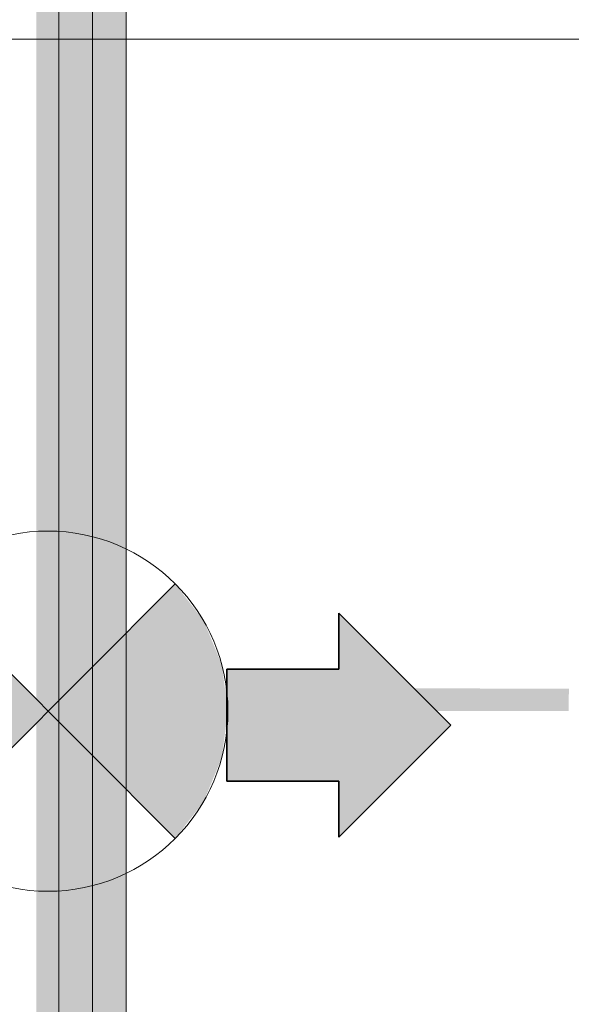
# Model space of a CAD drawing. Extents: x -420 to 300, y 62 to 1112.
# Tile 56 of 256: x -307.25 to -302.32, y 432.04 to 440.83. Entities that reach past the tile are written whole.
import ezdxf

# ---------------------------------------------------------------- set-up
doc = ezdxf.new("R2010")
doc.units = 0
doc.layers.get('0').update_dxf_attribs({"lineweight": 13})
for name, color, linetype, lineweight, true_color in [('00_ E_ST_Handlaufleuchte', 7, 'Continuous', 13, 0xb2b200), ('00_E_ST_Handlaufleuchte_Kabel', 3, 'Continuous', 18, 0x00ff00), ('00_E_ST_Handlaufleuchte_Übergabepunkte unter Terrassenplatte', 3, 'Continuous', 35, 0x00ff00), ('00_E_ST_Handlaufleuchte–Handlauf-Position', 7, 'Continuous', 5, 0x0000b2), ('30 -34 Innenwände- 6 Elemente', 7, 'Continuous', 9, 0xff6633), ('30 -36 Dächer- 4 Dachbekleidungen', 7, 'Continuous', 9, 0xccccff), ('60- 61 allgemeine Ausstattung- 4 Terrassen', 9, 'Continuous', 9, 0x808080)]:
    doc.layers.add(name, color=color, linetype=linetype, lineweight=lineweight, true_color=true_color)

# ---------------------------------------------------------------- blocks, each defined once
blk = doc.blocks.new('Referenz-A06CPUWNL0', base_point=(-395.2377, 76.9534))
at = {"layer": '30 -34 Innenwände- 6 Elemente', "color": 0, "linetype": 'Continuous', "ltscale": 0.13}
for p, q in [((-306.8977, 766.6534), (-306.8977, 379.8534)), ((-306.2977, 380.4534), (-306.2977, 766.6534))]:
    blk.add_line(p, q, dxfattribs=at)
at = {"layer": '30 -36 Dächer- 4 Dachbekleidungen', "color": 0, "linetype": 'Continuous', "ltscale": 0.13}
blk.add_line((-306.5977, 380.1534), (-306.5977, 766.0534), dxfattribs=at)
at = {"layer": '60- 61 allgemeine Ausstattung- 4 Terrassen', "color": 0}
blk.add_line((-307.4977, 440.6534), (3.5023, 440.6534), dxfattribs=at)
blk = doc.blocks.new('Blockreferenz-A06CPUXHL0', base_point=(-308.604, 433.0452))
at = {"lineweight": -2}
for points in [[(-308.1329, 435.7906), (-306.9957, 434.6534), (-308.1329, 433.5162), (-308.3885, 433.8493), (-308.5492, 434.2372), (-308.604, 434.6534), (-308.5492, 435.0697), (-308.3885, 435.4575)], [(-306.9957, 434.6534), (-305.8585, 435.7906), (-305.6029, 435.4575), (-305.4423, 435.0697), (-305.3875, 434.6534), (-305.4423, 434.2372), (-305.6029, 433.8493), (-305.8585, 433.5162)]]:
    blk.add_hatch(color=0, dxfattribs=at).paths.add_polyline_path(points)
at = {"color": 0, "lineweight": -2}
for p, q in [((-308.1329, 433.5162), (-305.8585, 435.7906)), ((-308.1329, 435.7906), (-305.8585, 433.5162))]:
    blk.add_line(p, q, dxfattribs=at)
blk.add_circle((-306.9957, 434.6534), 1.6082, dxfattribs=at)
blk = doc.blocks.new('Polygon-A06CPUZPL0', base_point=(-307.0977, 260.8534))
at = {"linetype": 'ByBlock', "lineweight": -2, "ltscale": 0.13}
blk.add_hatch(color=0, dxfattribs=at).paths.add_polyline_path([(-59.8977, 260.8534), (-232.8977, 260.8534), (-232.8977, 261.6534), (-60.6977, 261.6534), (-60.6977, 379.6534), (-307.0977, 379.6534), (-307.0977, 763.751), (-306.2977, 763.751), (-306.2977, 380.4534), (-59.8977, 380.4534)])
blk = doc.blocks.new('Polylinie-A06CPV6BL0', base_point=(-306.9977, 434.655))
at = {"color": 0, "linetype": 'ByBlock', "lineweight": -2, "ltscale": 0.18}
for points in [[(-306.9977, 697.4533), (-306.7977, 697.4535), (-306.7812, 434.66), (-306.5814, 434.8597)], [(-306.7812, 434.66), (-306.5814, 434.8597), (-302.3422, 434.655), (-302.342, 434.855)]]:
    blk.add_solid(points, dxfattribs=at)
blk = doc.blocks.new('Pfeil-A06CPV6FL0', base_point=(-305.3974, 433.5276))
at = {"linetype": 'ByBlock', "lineweight": -2, "ltscale": 0.35}
blk.add_hatch(color=0, dxfattribs=at).paths.add_polyline_path([(-305.3974, 434.0276), (-305.3974, 435.0276), (-304.3974, 435.0276), (-304.3974, 435.5276), (-303.3974, 434.5276), (-304.3974, 433.5276), (-304.3974, 434.0276)])
at = {"color": 0, "linetype": 'ByBlock', "lineweight": -2, "ltscale": 0.35}
for p, q in [((-304.3974, 435.0276), (-304.3974, 435.5276)), ((-304.3974, 435.5276), (-303.3974, 434.5276)), ((-305.3974, 434.0276), (-305.3974, 435.0276)), ((-305.3974, 435.0276), (-304.3974, 435.0276)), ((-303.3974, 434.5276), (-304.3974, 433.5276)), ((-304.3974, 434.0276), (-305.3974, 434.0276)), ((-304.3974, 433.5276), (-304.3974, 434.0276))]:
    blk.add_line(p, q, dxfattribs=at)

msp = doc.modelspace()

# ---------------------------------------------------------------- block references
at = {"color": 8, "lineweight": 13, "ltscale": 0.13, "true_color": 0x808080}
msp.add_blockref('Referenz-A06CPUWNL0', (-395.2377, 76.9534), dxfattribs=at)
at = {"layer": '00_ E_ST_Handlaufleuchte', "ltscale": 0.13}
msp.add_blockref('Blockreferenz-A06CPUXHL0', (-308.604, 433.0452), dxfattribs=at)
at = {"layer": '00_E_ST_Handlaufleuchte_Kabel', "ltscale": 0.18}
msp.add_blockref('Polylinie-A06CPV6BL0', (-306.9977, 434.655), dxfattribs=at)
at = {"layer": '00_E_ST_Handlaufleuchte_Übergabepunkte unter Terrassenplatte', "ltscale": 0.35}
msp.add_blockref('Pfeil-A06CPV6FL0', (-305.3974, 433.5276), dxfattribs=at)
at = {"layer": '00_E_ST_Handlaufleuchte–Handlauf-Position', "ltscale": 0.13}
msp.add_blockref('Polygon-A06CPUZPL0', (-307.0977, 260.8534), dxfattribs=at)

doc.saveas('drawing.dxf')
